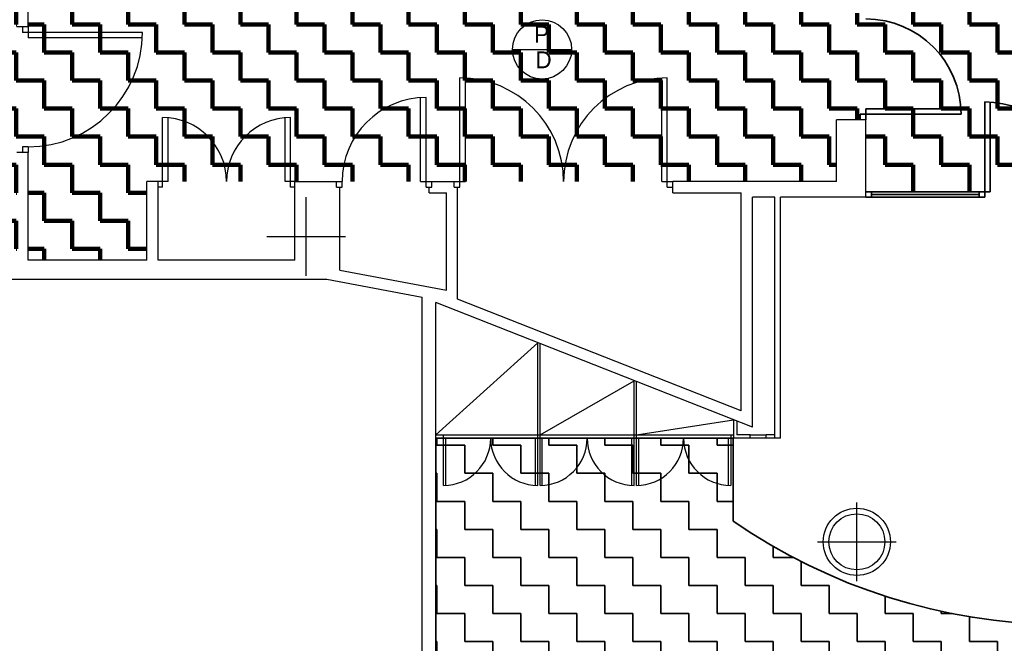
# Model space of a CAD drawing. Header units: metres. Extents: x -1 to 438, y -6 to 53.
# Tile 4 of 10: x 403 to 412, y 20 to 26. Entities that reach past the tile are written whole.
import ezdxf

# ---------------------------------------------------------------- set-up
doc = ezdxf.new("R2010")
doc.units = ezdxf.units.M
doc.linetypes.add('CONTINUA', pattern=[0])
for name, color, linetype, lineweight in [('PA MURS ACTUAL', 7, 'CONTINUA', 25), ('PA MURS ENDERROCAT', 7, 'CONTINUA', 25), ('PA SOSTRE ENDERROCAT', 7, 'CONTINUA', 25)]:
    doc.layers.add(name, color=color, linetype=linetype, lineweight=lineweight)
doc.styles.add('Century Gothic', font='txt')
pattern_1 = [(0, (0.5, 0.5), (0.25, 0.25), [0.25, -0.25]), (90, (0.5, 0.5), (-0.25, 0.25), [0.25, -0.25])]

msp = doc.modelspace()

# ---------------------------------------------------------------- hatches: boundary and pattern name
at = {"layer": 'PA SOSTRE ENDERROCAT', "linetype": 'CONTINUA', "lineweight": 200, "transparency": 33554687}
h = msp.add_hatch(dxfattribs=at)
h.set_pattern_fill('TRAMA', color=41, scale=0.25, style=0, pattern_type=2)
h.set_pattern_definition(pattern_1)
h.paths.add_polyline_path([(405.6069, 26.0496), (404.8069, 26.0496), (404.8069, 25.9496), (403.3569, 25.9496), (403.3569, 25.7296), (403.2569, 25.7296), (403.2569, 28.2671), (401.4569, 28.2671), (401.4569, 23.6096), (403.2569, 23.6096), (403.2569, 24.6096), (403.3569, 24.6096), (403.3569, 23.6496), (404.4169, 23.6496), (404.4169, 24.3496), (404.4366, 24.3496), (410.5669, 24.3496), (410.5669, 24.8996), (410.8269, 24.8996), (410.8269, 24.2596), (414.4369, 24.2596), (414.4369, 24.3296), (421.1369, 24.3296), (421.1369, 25.8895), (416.927, 25.8895), (416.927, 27.6995), (416.9269, 27.6995), (416.9269, 28.2286), (415.9469, 28.2286), (415.9469, 27.6995), (415.947, 27.6995), (415.947, 25.8895), (415.777, 25.8895), (415.777, 25.9895), (410.8269, 25.9896), (410.827, 25.8496), (410.677, 25.8496), (410.677, 25.9496), (409.8269, 25.9496), (409.8269, 26.0496), (409.0269, 26.0496), (409.0269, 25.9496), (405.6069, 25.9496)], flags=0)
at = {"layer": 'PA SOSTRE ENDERROCAT', "linetype": 'CONTINUA', "lineweight": 35, "transparency": 33554687}
h = msp.add_hatch(dxfattribs=at)
h.set_pattern_fill('TRAMA', color=2, scale=0.25, style=0, pattern_type=2)
h.set_pattern_definition(pattern_1)
h.paths.add_polyline_path([(415.7469, 23.4096), (415.7469, 24.2096), (415.4474, 24.2096), (415.4474, 21.237), (415.219, 21.0977), (415.1811, 21.0771), (415.1544, 21.0611), (415.0971, 21.0316), (414.9839, 20.9703), (414.9009, 20.9306), (414.8505, 20.9047), (414.8069, 20.8858), (414.7425, 20.855), (414.5929, 20.7927), (414.5371, 20.7685), (414.5191, 20.7621), (414.4956, 20.7523), (414.2437, 20.6623), (414.2276, 20.6574), (414.2155, 20.6531), (414.1647, 20.6385), (413.9876, 20.5853), (413.9277, 20.5706), (413.887, 20.5589), (413.8528, 20.5515), (413.8273, 20.577), (413.7896, 20.6034), (413.7479, 20.6229), (413.7034, 20.6348), (413.6576, 20.6388), (413.6117, 20.6348), (413.5673, 20.6229), (413.5256, 20.6034), (413.4879, 20.577), (413.4554, 20.5445), (413.429, 20.5068), (413.4086, 20.4632), (413.2508, 20.4411), (413.2151, 20.4358), (413.2086, 20.4353), (413.2003, 20.4341), (412.9339, 20.4108), (412.8997, 20.4095), (412.8745, 20.4074), (412.8105, 20.4063), (412.6666, 20.4011), (412.5852, 20.4023), (412.5329, 20.4014), (412.4806, 20.4038), (412.3992, 20.4051), (412.2555, 20.4146), (412.1915, 20.4176), (412.1665, 20.4205), (412.1323, 20.4227), (411.8667, 20.454), (411.8584, 20.4554), (411.852, 20.4561), (411.8165, 20.4625), (411.603, 20.4988), (411.552, 20.5102), (411.5157, 20.5167), (411.4546, 20.5319), (411.342, 20.5571), (411.2425, 20.5847), (411.184, 20.5992), (411.1437, 20.6121), (411.0842, 20.6286), (410.9088, 20.6871), (410.8585, 20.7031), (410.8465, 20.7078), (410.8305, 20.7132), (410.5815, 20.8106), (410.5582, 20.8211), (410.5404, 20.8281), (410.4854, 20.854), (410.3377, 20.9207), (410.2743, 20.9533), (410.2312, 20.9736), (410.1817, 21.001), (410.0999, 21.0431), (409.9885, 21.1078), (409.9322, 21.139), (409.9059, 21.1558), (409.8686, 21.1775), (409.6446, 21.3235), (409.6446, 22.0623), (406.9919, 22.0623), (406.9919, 17.5196), (416.4119, 17.5196), (416.4119, 23.4096)], flags=0)

# ---------------------------------------------------------------- linework, layer by layer
at = {"layer": 'PA MURS ACTUAL', "transparency": 33554687}
for p, q in [((403.3569, 25.7296), (403.3569, 25.9496)), ((403.3569, 25.7296), (403.2569, 25.7296)), ((403.3069, 25.7296), (403.3069, 25.6796)), ((403.3569, 25.7296), (403.3569, 25.6296)), ((404.3769, 25.6796), (403.3069, 25.6796)), ((404.3757, 25.6296), (403.3569, 25.6296)), ((407.2069, 24.2996), (407.2069, 25.2746)), ((407.2569, 24.3496), (407.2569, 25.2732)), ((409.0069, 24.3496), (409.0069, 25.2732)), ((409.0569, 24.2996), (409.0569, 25.2746)), ((406.8569, 24.3496), (406.8569, 25.0979)), ((406.9069, 24.2996), (406.9069, 25.0996)), ((411.8869, 25.0596), (411.8869, 24.2596)), ((411.9369, 25.0596), (411.9369, 24.2596)), ((411.6769, 24.9496), (410.7769, 24.9496)), ((410.7769, 24.8996), (410.7769, 24.9496)), ((410.8269, 24.8996), (410.8269, 24.9996)), ((411.6755, 24.9996), (410.8269, 24.9996)), ((404.5559, 24.2996), (404.5559, 24.9207)), ((404.6059, 24.3496), (404.6059, 24.9185)), ((405.648, 24.3496), (405.648, 24.9185)), ((405.698, 24.2996), (405.698, 24.9207)), ((410.8269, 24.8996), (410.5669, 24.8996)), ((410.5669, 24.3496), (410.5669, 24.8996)), ((410.8269, 24.2096), (410.8269, 24.8996)), ((403.3569, 24.6096), (403.2569, 24.6096)), ((403.3569, 24.6596), (403.3069, 24.6596)), ((403.3069, 24.6596), (403.3069, 24.6096)), ((403.3569, 24.6596), (403.3569, 24.6096)), ((403.3569, 23.6496), (403.3569, 24.6096)), ((404.4169, 23.6496), (404.4169, 24.3496)), ((404.5169, 24.3496), (404.4169, 24.3496)), ((404.6059, 24.3496), (404.5169, 24.3496)), ((404.5169, 23.6496), (404.5169, 24.3496)), ((405.7369, 24.3496), (405.648, 24.3496)), ((405.7369, 23.6496), (405.7369, 24.3496)), ((405.7369, 24.3496), (406.1069, 24.3496)), ((406.1069, 24.3496), (406.1569, 24.3496)), ((406.1069, 24.2996), (406.1069, 24.3496)), ((406.1569, 24.2996), (406.1569, 24.3496)), ((406.8569, 24.3496), (406.9569, 24.3496)), ((406.9569, 24.3496), (407.1569, 24.3496)), ((406.9569, 24.2996), (406.9569, 24.3496)), ((407.1569, 24.3496), (407.2569, 24.3496)), ((407.1569, 24.2996), (407.1569, 24.3496)), ((409.0069, 24.3496), (409.1069, 24.3496)), ((410.5669, 24.3496), (409.1069, 24.3496)), ((409.1069, 24.2496), (409.1069, 24.3496)), ((404.5559, 24.2996), (404.5169, 24.2996)), ((405.7369, 24.2996), (405.698, 24.2996)), ((406.1069, 24.2996), (406.1369, 24.2996)), ((406.1369, 23.5597), (406.1369, 24.2996)), ((406.1369, 24.2996), (406.1569, 24.2996)), ((406.9069, 24.2996), (406.9319, 24.2996)), ((406.9319, 24.2496), (406.9319, 24.2996)), ((406.9319, 24.2996), (406.9569, 24.2996)), ((406.9319, 24.2496), (407.0869, 24.2496)), ((407.0869, 23.3809), (407.0869, 24.2496)), ((407.1569, 24.2996), (407.1869, 24.2996)), ((407.1869, 24.2996), (407.2069, 24.2996)), ((407.1869, 23.3031), (407.1869, 24.2996)), ((409.0569, 24.2996), (409.1069, 24.2996)), ((409.1069, 24.2496), (409.7169, 24.2496)), ((409.7169, 22.3075), (409.7169, 24.2496)), ((411.8869, 24.2596), (410.8269, 24.2596)), ((410.8769, 24.2096), (410.8769, 24.2596)), ((411.8369, 24.2346), (410.8769, 24.2346)), ((411.8369, 24.2596), (411.8369, 24.2096)), ((411.8869, 24.2596), (411.8869, 24.2096)), ((411.8869, 24.2596), (411.9369, 24.2596)), ((409.8169, 22.1607), (409.8169, 24.2096)), ((410.0169, 24.2096), (409.8169, 24.2096)), ((410.0169, 22.0623), (410.0169, 24.2096)), ((410.8269, 24.2096), (410.0669, 24.2096)), ((410.0669, 22.0623), (410.0669, 24.2096)), ((411.8869, 24.2096), (410.8269, 24.2096)), ((404.4169, 23.6496), (403.3569, 23.6496)), ((405.7369, 23.6496), (404.5169, 23.6496)), ((406.1369, 23.5597), (407.0869, 23.3809)), ((403.1069, 23.4796), (406.0219, 23.4796)), ((406.0219, 23.4796), (406.8719, 23.3196)), ((406.8719, 17.5196), (406.8719, 23.3196)), ((406.9919, 17.5196), (406.9919, 23.2724)), ((409.8169, 22.1607), (406.9919, 23.2724)), ((409.7169, 22.3075), (407.1869, 23.3031)), ((406.9919, 22.0923), (407.9019, 22.9143)), ((407.9019, 21.6423), (407.9019, 22.9143)), ((407.9219, 21.6423), (407.9219, 22.9064)), ((407.9219, 22.0923), (408.7619, 22.5758)), ((408.7619, 21.6423), (408.7619, 22.5758)), ((408.7819, 21.6423), (408.7819, 22.568)), ((408.7819, 22.0923), (409.6469, 22.2276)), ((409.6469, 22.2276), (409.6469, 22.0623)), ((409.6769, 22.2158), (409.6769, 22.0923)), ((406.9919, 22.0923), (409.6469, 22.0923)), ((406.9919, 22.0623), (409.6469, 22.0623)), ((407.0619, 21.6423), (407.0619, 22.0923)), ((407.0819, 21.6423), (407.0819, 22.0623)), ((407.8819, 21.6423), (407.8819, 22.0623)), ((407.9419, 21.6423), (407.9419, 22.0623)), ((408.7419, 21.6423), (408.7419, 22.0623)), ((408.8019, 21.6423), (408.8019, 22.0623)), ((409.6019, 21.6423), (409.6019, 22.0623)), ((409.6219, 22.0923), (409.6219, 21.6423)), ((409.7969, 22.0623), (409.6469, 22.0623)), ((409.7969, 22.0923), (409.6769, 22.0923)), ((409.7969, 22.0623), (409.7969, 22.0923)), ((409.7969, 22.0923), (409.9369, 22.0923)), ((409.9369, 22.0623), (409.7969, 22.0623)), ((409.9369, 22.0623), (409.9369, 22.0923)), ((410.0169, 22.0923), (409.9369, 22.0923)), ((410.0169, 22.0623), (409.9369, 22.0623)), ((410.0669, 22.0623), (410.0169, 22.0623)), ((406.8719, 21.8023), (406.8719, 21.9396))]:
    msp.add_line(p, q, dxfattribs=at)
at = {"layer": 'PA MURS ACTUAL', "color": 7, "linetype": 'CONTINUA', "lineweight": 25, "transparency": 33554687}
msp.add_line((407.6758, 25.5277), (408.2038, 25.5277), dxfattribs=at)
at = {"layer": 'PA MURS ACTUAL', "color": 180, "linetype": 'CONTINUA', "transparency": 33554687}
for p, q in [((405.8369, 23.5096), (405.8369, 24.2096)), ((405.4869, 23.8596), (406.1869, 23.8596)), ((410.7469, 20.7896), (410.7469, 21.4896)), ((410.3969, 21.1396), (411.0969, 21.1396))]:
    msp.add_line(p, q, dxfattribs=at)
at = {"layer": 'PA MURS ACTUAL', "color": 7, "linetype": 'CONTINUA', "lineweight": 25, "transparency": 33554687}
msp.add_circle((407.9398, 25.5277), 0.264, dxfattribs=at)
at = {"layer": 'PA MURS ACTUAL', "transparency": 33554687}
for radius in [0.3, 0.25]:
    msp.add_circle((410.7469, 21.1396), radius, dxfattribs=at)
for centre, radius, start, end in [((410.8269, 24.9496), 0.85, 0, 90), ((403.3569, 25.6796), 1.02, 270, 0), ((407.2069, 24.3496), 0.925, 0, 90), ((409.0569, 24.3496), 0.925, 90, 180), ((406.9069, 24.3496), 0.75, 90, 180), ((411.8869, 24.2596), 0.8, 0, 90), ((404.5559, 24.3496), 0.5711, 0, 90), ((405.698, 24.3496), 0.5711, 90, 180), ((407.0619, 22.0623), 0.42, 270, 0), ((407.9019, 22.0623), 0.42, 180, 270), ((407.9219, 22.0623), 0.42, 270, 0), ((408.7619, 22.0623), 0.42, 180, 270), ((408.7819, 22.0623), 0.42, 270, 0), ((409.6219, 22.0623), 0.42, 180, 270)]:
    msp.add_arc(centre, radius, start, end, dxfattribs=at)
at = {"layer": 'PA MURS ENDERROCAT', "color": 2, "linetype": 'CONTINUA', "lineweight": 35, "transparency": 33554687}
for p, q in [((411.8869, 25.0596), (411.8869, 24.2596)), ((411.9369, 25.0596), (411.9369, 24.2596)), ((411.6769, 24.9496), (410.7769, 24.9496)), ((410.7769, 24.8996), (410.7769, 24.9496)), ((410.8269, 24.8996), (410.8269, 24.9996)), ((411.6755, 24.9996), (410.8269, 24.9996)), ((411.8869, 24.2596), (410.8269, 24.2596)), ((410.8769, 24.2096), (410.8769, 24.2596)), ((411.8369, 24.2346), (410.8769, 24.2346)), ((411.8369, 24.2596), (411.8369, 24.2096)), ((411.8869, 24.2596), (411.8869, 24.2096)), ((411.8869, 24.2596), (411.9369, 24.2596)), ((411.8869, 24.2096), (410.8269, 24.2096))]:
    msp.add_line(p, q, dxfattribs=at)
for centre, radius in [((410.8269, 24.9496), 0.85), ((411.8869, 24.2596), 0.8)]:
    msp.add_arc(centre, radius, 0, 90, dxfattribs=at)
at = {"layer": 'PA SOSTRE ENDERROCAT', "color": 2, "linetype": 'CONTINUA', "lineweight": 35, "transparency": 33554687}
msp.add_line((409.6446, 22.0623), (409.6446, 21.3235), dxfattribs=at)
msp.add_lwpolyline([(415.4474, 24.2096), (415.7469, 24.2096), (415.7469, 23.4096), (416.4119, 23.4096), (416.4119, 17.5196), (406.9919, 17.5196), (406.9919, 22.0623), (409.6446, 22.0623)], dxfattribs=at)
msp.add_arc((412.6108, 25.6299), 5.2291, 235.44085, 302.85079, dxfattribs=at)

# ---------------------------------------------------------------- texts
at = {"layer": 'PA MURS ACTUAL', "color": 7, "linetype": 'CONTINUA', "lineweight": 25, "transparency": 33554687, "char_height": 0.15, "attachment_point": 7, "style": 'Century Gothic'}
for s, insert, width in [('P', (407.8696, 25.5875), 0.1975), ('D', (407.8809, 25.3602), 0.23)]:
    msp.add_mtext(s, dxfattribs=dict(at, insert=insert, width=width))

doc.saveas('drawing.dxf')
